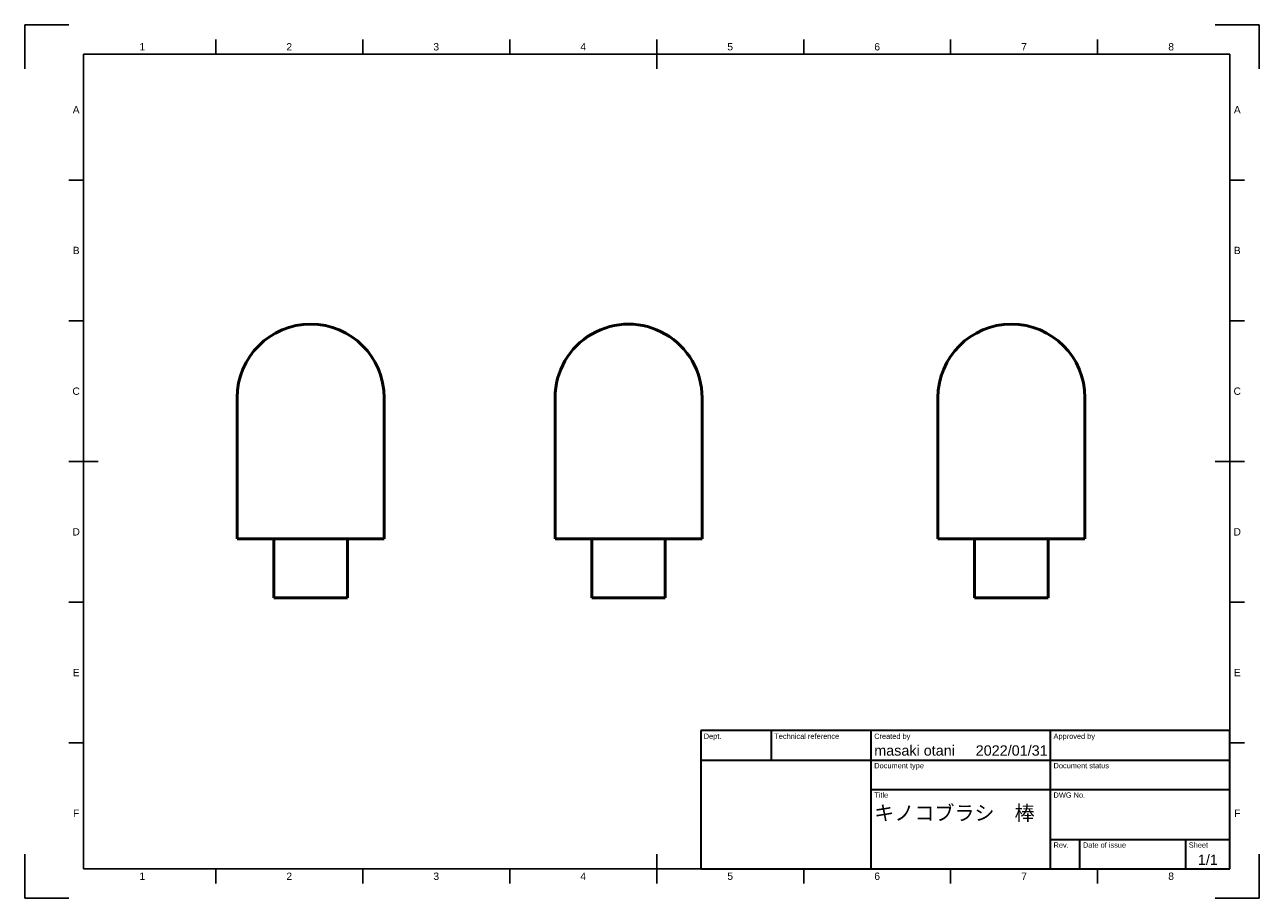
# Model space of a CAD drawing. Header units: millimetres. Extents: x 0 to 420, y 0 to 297.
import ezdxf
from ezdxf.enums import TextEntityAlignment as Align

# ---------------------------------------------------------------- set-up
doc = ezdxf.new("R2010")
doc.units = ezdxf.units.MM
doc.header["$LTSCALE"] = 0.75
for name, color, linetype, lineweight in [('Border', 7, 'Continuous', 25), ('TitleBlock', 7, 'Continuous', 35), ('表示', 7, 'Continuous', 50)]:
    doc.layers.add(name, color=color, linetype=linetype, lineweight=lineweight)
doc.styles.add('FusionTitle', font='arial.ttf')

# ---------------------------------------------------------------- blocks, each defined once
blk = doc.blocks.new('ISO_A3_SHEET')
at = {"layer": 'Border'}
for p, q in [((65, 292), (65, 287)), ((115, 292), (115, 287)), ((165, 292), (165, 287)), ((215, 292), (215, 282)), ((265, 292), (265, 287)), ((315, 292), (315, 287)), ((365, 292), (365, 287)), ((410, 287), (20, 287)), ((20, 287), (20, 10)), ((410, 287), (410, 10)), ((15, 244.16666), (20, 244.16666)), ((415, 244.16666), (410, 244.16666)), ((15, 196.33333), (20, 196.33333)), ((415, 196.33333), (410, 196.33333)), ((15, 148.5), (25, 148.5)), ((415, 148.5), (405, 148.5)), ((15, 100.66667), (20, 100.66667)), ((415, 100.66667), (410, 100.66667)), ((15, 52.83334), (20, 52.83334)), ((415, 52.83334), (410, 52.83334)), ((215, 5), (215, 15)), ((20, 10), (410, 10)), ((65, 5), (65, 10)), ((115, 5), (115, 10)), ((165, 5), (165, 10)), ((265, 5), (265, 10)), ((315, 5), (315, 10)), ((365, 5), (365, 10))]:
    blk.add_line(p, q, dxfattribs=at)
at = {"layer": 'Defpoints'}
for p, q in [((15, 297), (0, 297)), ((0, 297), (0, 282)), ((420, 297), (405, 297)), ((420, 282), (420, 297)), ((0, 15), (0, 0)), ((420, 0), (420, 15)), ((0, 0), (15, 0)), ((405, 0), (420, 0))]:
    blk.add_line(p, q, dxfattribs=at)
at = {"layer": 'Border', "style": 'FusionTitle'}
for s, p in [('1', (40, 289.5)), ('2', (90, 289.5)), ('3', (140, 289.5)), ('4', (190, 289.5)), ('5', (240, 289.5)), ('6', (290, 289.5)), ('7', (340, 289.5)), ('8', (390, 289.5)), ('A', (17.5, 268.08333)), ('A', (412.5, 268.08333)), ('B', (17.5, 220.25)), ('B', (412.5, 220.25)), ('C', (17.5, 172.41667)), ('C', (412.5, 172.41667)), ('D', (17.5, 124.58334)), ('D', (412.5, 124.58334)), ('E', (17.5, 76.75001)), ('E', (412.5, 76.75001)), ('F', (17.5, 28.91668)), ('F', (412.5, 28.91668)), ('1', (40, 7.5)), ('2', (90, 7.5)), ('3', (140, 7.5)), ('4', (190, 7.5)), ('5', (240, 7.5)), ('6', (290, 7.5)), ('7', (340, 7.5)), ('8', (390, 7.5))]:
    blk.add_text(s, height=2.5, dxfattribs=at).set_placement(p, align=Align.MIDDLE)
blk = doc.blocks.new('ISO_TITLEBLOCK')
at = {"layer": 'TitleBlock'}
for p, q in [((0, 47), (-180, 47)), ((-180, 47), (-180, 0)), ((-156, 37), (-156, 47)), ((-122, 0), (-122, 47)), ((-61, 0), (-61, 47)), ((0, 0), (0, 47)), ((-180, 37), (0, 37)), ((-122, 27), (0, 27)), ((-61, 10), (0, 10)), ((-51, 0), (-51, 10)), ((-15, 0), (-15, 10)), ((-180, 0), (0, 0))]:
    blk.add_line(p, q, dxfattribs=at)
at = {"layer": 'TitleBlock', "style": 'FusionTitle'}
for s, p in [('Dept.', (-179, 46)), ('Technical reference', (-155, 46)), ('Created by', (-121, 46)), ('Approved by', (-60, 46)), ('Document type', (-121, 36)), ('Document status', (-60, 36)), ('Title', (-121, 26)), ('DWG No.', (-60, 26)), ('Rev.', (-60, 9)), ('Date of issue', (-50, 9)), ('Sheet', (-14, 9))]:
    blk.add_text(s, height=1.8, dxfattribs=at).set_placement(p, align=Align.TOP_LEFT)
for tag, height, p in [('DEPT', 3.5, (-179, 42)), ('TECHNICAL_REFERENCE', 3.5, (-155, 42)), ('CREATED_BY', 3.5, (-121, 42)), ('APPROVED_BY', 3.5, (-60, 42)), ('DOCUMENT_TYPE', 3.5, (-121, 32)), ('DOCUMENT_STATUS', 3.5, (-60, 32)), ('TITLE_1', 5, (-121, 21.5)), ('TITLE_2', 5, (-121, 14)), ('TITLE_3', 5, (-121, 6.5)), ('DATE_OF_ISSUE', 3.5, (-50, 5))]:
    blk.add_attdef(tag, text='', height=height, dxfattribs=at).set_placement(p, align=Align.TOP_LEFT)
for tag, p in [('CREATED_DATE', (-62, 42)), ('APPROVED_DATE', (-0.99, 42))]:
    blk.add_attdef(tag, text='', height=3.5, dxfattribs=at).set_placement(p, align=Align.TOP_RIGHT)
for tag, height, p in [('DRAWING_NUMBER', 5, (-30.5, 19.75)), ('REV', 3.5, (-56, 4.85)), ('SHEET', 3.5, (-7.5, 4.85))]:
    blk.add_attdef(tag, text='', height=height, dxfattribs=at).set_placement(p, align=Align.TOP_CENTER)

msp = doc.modelspace()

# ---------------------------------------------------------------- linework, layer by layer
at = {"layer": '表示', "extrusion": (2.967e-13, 0, -1)}
for p, q in [((72.280611, 122.190277), (72.280611, 170.190278)), ((122.280612, 122.190277), (122.280612, 170.190278)), ((84.780611, 122.190276), (84.780611, 102.190276)), ((109.780611, 122.190276), (109.780611, 102.190276))]:
    msp.add_line(p, q, dxfattribs=at)
at = {"layer": '表示', "extrusion": (1, -2e-16, 0)}
for p, q in [((180.430295, 122.190276), (180.430294, 170.190278)), ((230.430296, 122.190277), (230.430295, 170.190278)), ((192.930295, 122.190277), (192.930295, 102.190276)), ((217.930295, 122.190277), (217.930295, 102.190276))]:
    msp.add_line(p, q, dxfattribs=at)
at = {"layer": '表示'}
for p, q in [((310.666885, 122.190277), (310.666885, 170.190278)), ((360.666886, 122.190277), (360.666886, 170.190278)), ((323.166886, 122.190277), (323.166886, 102.190276)), ((348.166886, 122.190277), (348.166886, 102.190276))]:
    msp.add_line(p, q, dxfattribs=at)
at = {"layer": '表示', "extrusion": (2.967e-13, 0, -1)}
msp.add_arc((-97.280611, 170.190278, 0.000001), 25.000001, 360, 180, dxfattribs=at)
at = {"layer": '表示', "extrusion": (0, -2e-16, -1)}
msp.add_arc((-205.430295, 170.190278), 25.000001, 359.999999, 180, dxfattribs=at)
at = {"layer": '表示', "extrusion": (0, 0, -1)}
msp.add_arc((-335.666886, 170.190278, -0.000001), 25.000001, 360, 180, dxfattribs=at)
at = {"layer": '表示', "extrusion": (0, 1, 5.10314e-09)}
msp.add_arc((-97.280611, -0.000001, 122.190277), 25, 360, 180, dxfattribs=at)
at = {"layer": '表示', "extrusion": (-5.10314e-09, 1, -2e-16)}
msp.add_arc((-205.430296, 0, 122.190276), 25, 0, 180, dxfattribs=at)
at = {"layer": '表示', "extrusion": (0, 1, -5.10314e-09)}
msp.add_arc((-335.666886, 0.000001, 122.190277), 25, 0, 180, dxfattribs=at)
at = {"layer": '表示', "extrusion": (0, -1, 0)}
for centre in [(97.280611, 0, -102.190276), (335.666886, 0, -102.190276)]:
    msp.add_arc(centre, 12.5, 0, 180, dxfattribs=at)
at = {"layer": '表示', "extrusion": (-2e-16, -1, 2e-16)}
msp.add_arc((205.430295, 0, -102.190276), 12.5, 0, 180, dxfattribs=at)

# ---------------------------------------------------------------- block references
at = {"layer": 'Border'}
msp.add_blockref('ISO_A3_SHEET', (0, 0), dxfattribs=at)
at = {"layer": 'TitleBlock'}
msp.add_blockref('ISO_TITLEBLOCK', (410, 10), dxfattribs=at).add_auto_attribs({'CREATED_DATE': '2022/01/31', 'SHEET': '1/1', 'TITLE_1': 'キノコブラシ\u3000棒', 'CREATED_BY': 'masaki otani'})

doc.saveas('drawing.dxf')
